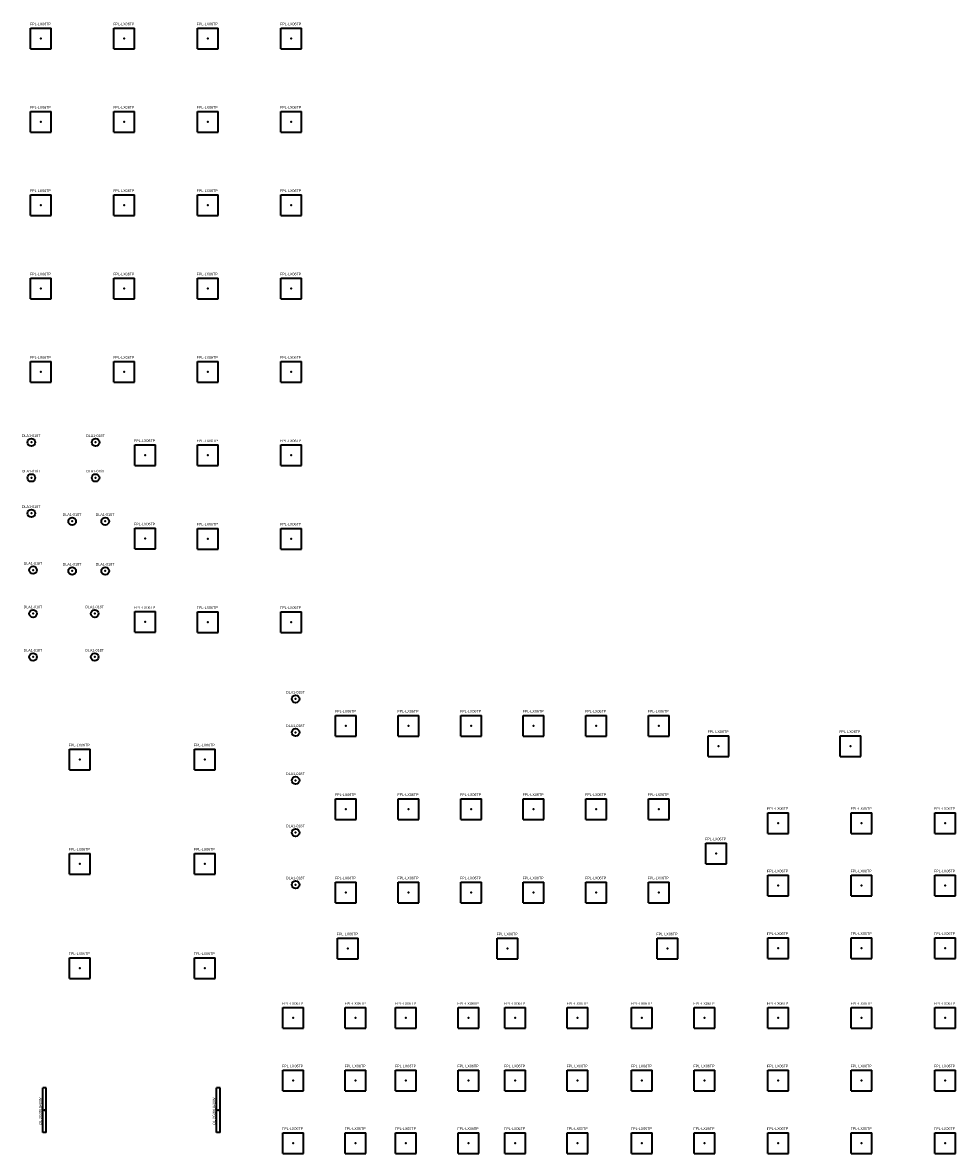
# Model space of a CAD drawing. Header units: millimetres. Extents: x 890656 to 1318430, y -176164 to -124367.
# Tile 7 of 10: x 1144803 to 1171644, y -174831 to -142280. Entities that reach past the tile are written whole.
import ezdxf
from ezdxf.enums import TextEntityAlignment as Align

# ---------------------------------------------------------------- set-up
doc = ezdxf.new("R2010")
doc.units = ezdxf.units.MM
for name, color, linetype, lineweight in [('BuildingDesign - Svítidla', 150, 'Continuous', 35), ('QL popis', 150, 'Continuous', 35), ('QL svítidla', 150, 'Continuous', 35)]:
    doc.layers.add(name, color=color, linetype=linetype, lineweight=lineweight)
doc.styles.get("Standard").update_dxf_attribs({"font": 'arial.ttf'})

# ---------------------------------------------------------------- blocks, each defined once
blk = doc.blocks.new('RECTANGLE')
at = {"layer": 'QL svítidla', "linetype": 'Continuous'}
for p, q in [((-5, 5), (5, 5)), ((-5, -5), (5, -5))]:
    blk.add_line(p, q, dxfattribs=at)
at = {"layer": 'QL svítidla'}
for p, q in [((-5, -5), (-5, 5)), ((5, -5), (5, 5))]:
    blk.add_line(p, q, dxfattribs=at)
blk.add_point((0, 0), dxfattribs=at)
at = {"layer": 'QL popis', "flags": 8}
blk.add_attdef('POPIS', text='', height=1, dxfattribs=at).set_placement((-0.25, 6), align=Align.BOTTOM_CENTER)
at = {"layer": 'QL popis', "linetype": 'Continuous', "flags": 1}
blk.add_attdef('SVITIDLO', (0, 0), '', height=2, dxfattribs=at)
blk = doc.blocks.new('CIRCLE')
at = {"layer": 'QL svítidla'}
blk.add_circle((0, 0), 5, dxfattribs=at)
blk.add_point((0, 0), dxfattribs=at)
at = {"layer": 'QL popis', "flags": 8}
blk.add_attdef('POPIS', text='', height=1, dxfattribs=at).set_placement((-0.25, 6), align=Align.BOTTOM_CENTER)
at = {"layer": 'QL popis', "linetype": 'Continuous', "flags": 1}
blk.add_attdef('SVITIDLO', (0, 0), '', height=2, dxfattribs=at)

msp = doc.modelspace()

# ---------------------------------------------------------------- block references
at = {"layer": 'BuildingDesign - Svítidla'}
ref = msp.add_blockref('RECTANGLE', (1145329, -142736, 3150), dxfattribs=dict(at, xscale=59.5, yscale=59.5))
ref.add_attrib('POPIS', 'FPL-LX06TP', dxfattribs={"layer": 'QL popis', "height": 75, "flags": 8}).set_placement((1145315, -142379, 3150), align=Align.BOTTOM_CENTER)
ref = msp.add_blockref('RECTANGLE', (1147729, -142736, 3150), dxfattribs=dict(at, xscale=59.5, yscale=59.5))
ref.add_attrib('POPIS', 'FPL-LX06TP', dxfattribs={"layer": 'QL popis', "height": 75, "flags": 8}).set_placement((1147715, -142379, 3150), align=Align.BOTTOM_CENTER)
ref = msp.add_blockref('RECTANGLE', (1150129, -142736, 3150), dxfattribs=dict(at, xscale=59.5, yscale=59.5))
ref.add_attrib('POPIS', 'FPL-LX06TP', dxfattribs={"layer": 'QL popis', "height": 75, "flags": 8}).set_placement((1150115, -142379, 3150), align=Align.BOTTOM_CENTER)
ref = msp.add_blockref('RECTANGLE', (1152529, -142736, 3150), dxfattribs=dict(at, xscale=59.5, yscale=59.5))
ref.add_attrib('POPIS', 'FPL-LX06TP', dxfattribs={"layer": 'QL popis', "height": 75, "flags": 8}).set_placement((1152515, -142379, 3150), align=Align.BOTTOM_CENTER)
ref = msp.add_blockref('RECTANGLE', (1145329, -145136, 3150), dxfattribs=dict(at, xscale=59.5, yscale=59.5))
ref.add_attrib('POPIS', 'FPL-LX06TP', dxfattribs={"layer": 'QL popis', "height": 75, "flags": 8}).set_placement((1145315, -144779, 3150), align=Align.BOTTOM_CENTER)
ref = msp.add_blockref('RECTANGLE', (1147729, -145136, 3150), dxfattribs=dict(at, xscale=59.5, yscale=59.5))
ref.add_attrib('POPIS', 'FPL-LX06TP', dxfattribs={"layer": 'QL popis', "height": 75, "flags": 8}).set_placement((1147715, -144779, 3150), align=Align.BOTTOM_CENTER)
ref = msp.add_blockref('RECTANGLE', (1150129, -145136, 3150), dxfattribs=dict(at, xscale=59.5, yscale=59.5))
ref.add_attrib('POPIS', 'FPL-LX06TP', dxfattribs={"layer": 'QL popis', "height": 75, "flags": 8}).set_placement((1150115, -144779, 3150), align=Align.BOTTOM_CENTER)
ref = msp.add_blockref('RECTANGLE', (1152529, -145136, 3150), dxfattribs=dict(at, xscale=59.5, yscale=59.5))
ref.add_attrib('POPIS', 'FPL-LX06TP', dxfattribs={"layer": 'QL popis', "height": 75, "flags": 8}).set_placement((1152515, -144779, 3150), align=Align.BOTTOM_CENTER)
ref = msp.add_blockref('RECTANGLE', (1145329, -147536, 3150), dxfattribs=dict(at, xscale=59.5, yscale=59.5))
ref.add_attrib('POPIS', 'FPL-LX06TP', dxfattribs={"layer": 'QL popis', "height": 75, "flags": 8}).set_placement((1145315, -147179, 3150), align=Align.BOTTOM_CENTER)
ref = msp.add_blockref('RECTANGLE', (1147729, -147536, 3150), dxfattribs=dict(at, xscale=59.5, yscale=59.5))
ref.add_attrib('POPIS', 'FPL-LX06TP', dxfattribs={"layer": 'QL popis', "height": 75, "flags": 8}).set_placement((1147715, -147179, 3150), align=Align.BOTTOM_CENTER)
ref = msp.add_blockref('RECTANGLE', (1150129, -147536, 3150), dxfattribs=dict(at, xscale=59.5, yscale=59.5))
ref.add_attrib('POPIS', 'FPL-LX06TP', dxfattribs={"layer": 'QL popis', "height": 75, "flags": 8}).set_placement((1150115, -147179, 3150), align=Align.BOTTOM_CENTER)
ref = msp.add_blockref('RECTANGLE', (1152529, -147536, 3150), dxfattribs=dict(at, xscale=59.5, yscale=59.5))
ref.add_attrib('POPIS', 'FPL-LX06TP', dxfattribs={"layer": 'QL popis', "height": 75, "flags": 8}).set_placement((1152515, -147179, 3150), align=Align.BOTTOM_CENTER)
ref = msp.add_blockref('RECTANGLE', (1145329, -149936, 3150), dxfattribs=dict(at, xscale=59.5, yscale=59.5))
ref.add_attrib('POPIS', 'FPL-LX06TP', dxfattribs={"layer": 'QL popis', "height": 75, "flags": 8}).set_placement((1145315, -149579, 3150), align=Align.BOTTOM_CENTER)
ref = msp.add_blockref('RECTANGLE', (1147729, -149936, 3150), dxfattribs=dict(at, xscale=59.5, yscale=59.5))
ref.add_attrib('POPIS', 'FPL-LX06TP', dxfattribs={"layer": 'QL popis', "height": 75, "flags": 8}).set_placement((1147715, -149579, 3150), align=Align.BOTTOM_CENTER)
ref = msp.add_blockref('RECTANGLE', (1150129, -149936, 3150), dxfattribs=dict(at, xscale=59.5, yscale=59.5))
ref.add_attrib('POPIS', 'FPL-LX06TP', dxfattribs={"layer": 'QL popis', "height": 75, "flags": 8}).set_placement((1150115, -149579, 3150), align=Align.BOTTOM_CENTER)
ref = msp.add_blockref('RECTANGLE', (1152529, -149936, 3150), dxfattribs=dict(at, xscale=59.5, yscale=59.5))
ref.add_attrib('POPIS', 'FPL-LX06TP', dxfattribs={"layer": 'QL popis', "height": 75, "flags": 8}).set_placement((1152515, -149579, 3150), align=Align.BOTTOM_CENTER)
ref = msp.add_blockref('RECTANGLE', (1145329, -152336, 3150), dxfattribs=dict(at, xscale=59.5, yscale=59.5))
ref.add_attrib('POPIS', 'FPL-LX06TP', dxfattribs={"layer": 'QL popis', "height": 75, "flags": 8}).set_placement((1145315, -151979, 3150), align=Align.BOTTOM_CENTER)
ref = msp.add_blockref('RECTANGLE', (1147729, -152336, 3150), dxfattribs=dict(at, xscale=59.5, yscale=59.5))
ref.add_attrib('POPIS', 'FPL-LX06TP', dxfattribs={"layer": 'QL popis', "height": 75, "flags": 8}).set_placement((1147715, -151979, 3150), align=Align.BOTTOM_CENTER)
ref = msp.add_blockref('RECTANGLE', (1150129, -152336, 3150), dxfattribs=dict(at, xscale=59.5, yscale=59.5))
ref.add_attrib('POPIS', 'FPL-LX06TP', dxfattribs={"layer": 'QL popis', "height": 75, "flags": 8}).set_placement((1150115, -151979, 3150), align=Align.BOTTOM_CENTER)
ref = msp.add_blockref('RECTANGLE', (1152529, -152336, 3150), dxfattribs=dict(at, xscale=59.5, yscale=59.5))
ref.add_attrib('POPIS', 'FPL-LX06TP', dxfattribs={"layer": 'QL popis', "height": 75, "flags": 8}).set_placement((1152515, -151979, 3150), align=Align.BOTTOM_CENTER)
ref = msp.add_blockref('CIRCLE', (1145054, -154362, 3450), dxfattribs=dict(at, xscale=22, yscale=22))
ref.add_attrib('POPIS', 'DLA1-018T', dxfattribs={"layer": 'QL popis', "height": 75, "flags": 8}).set_placement((1145049, -154230, 3450), align=Align.BOTTOM_CENTER)
ref = msp.add_blockref('CIRCLE', (1146904, -154362, 3450), dxfattribs=dict(at, xscale=22, yscale=22))
ref.add_attrib('POPIS', 'DLA1-018T', dxfattribs={"layer": 'QL popis', "height": 75, "flags": 8}).set_placement((1146899, -154230, 3450), align=Align.BOTTOM_CENTER)
ref = msp.add_blockref('RECTANGLE', (1148327, -154734, 3150), dxfattribs=dict(at, xscale=59.5, yscale=59.5))
ref.add_attrib('POPIS', 'FPL-LX06TP', dxfattribs={"layer": 'QL popis', "height": 75, "flags": 8}).set_placement((1148312, -154377, 3150), align=Align.BOTTOM_CENTER)
ref = msp.add_blockref('RECTANGLE', (1150129, -154736, 3150), dxfattribs=dict(at, xscale=59.5, yscale=59.5))
ref.add_attrib('POPIS', 'FPL-LX06TP', dxfattribs={"layer": 'QL popis', "height": 75, "flags": 8}).set_placement((1150115, -154379, 3150), align=Align.BOTTOM_CENTER)
ref = msp.add_blockref('RECTANGLE', (1152529, -154736, 3150), dxfattribs=dict(at, xscale=59.5, yscale=59.5))
ref.add_attrib('POPIS', 'FPL-LX06TP', dxfattribs={"layer": 'QL popis', "height": 75, "flags": 8}).set_placement((1152515, -154379, 3150), align=Align.BOTTOM_CENTER)
ref = msp.add_blockref('CIRCLE', (1145054, -155384, 3450), dxfattribs=dict(at, xscale=22, yscale=22))
ref.add_attrib('POPIS', 'DLA1-018T', dxfattribs={"layer": 'QL popis', "height": 75, "flags": 8}).set_placement((1145049, -155252, 3450), align=Align.BOTTOM_CENTER)
ref = msp.add_blockref('CIRCLE', (1146904, -155384, 3450), dxfattribs=dict(at, xscale=22, yscale=22))
ref.add_attrib('POPIS', 'DLA1-018T', dxfattribs={"layer": 'QL popis', "height": 75, "flags": 8}).set_placement((1146899, -155252, 3450), align=Align.BOTTOM_CENTER)
ref = msp.add_blockref('CIRCLE', (1145054, -156406, 3450), dxfattribs=dict(at, xscale=22, yscale=22))
ref.add_attrib('POPIS', 'DLA1-018T', dxfattribs={"layer": 'QL popis', "height": 75, "flags": 8}).set_placement((1145049, -156274, 3450), align=Align.BOTTOM_CENTER)
ref = msp.add_blockref('CIRCLE', (1146229, -156634, 3450), dxfattribs=dict(at, xscale=22, yscale=22))
ref.add_attrib('POPIS', 'DLA1-018T', dxfattribs={"layer": 'QL popis', "height": 75, "flags": 8}).set_placement((1146224, -156502, 3450), align=Align.BOTTOM_CENTER)
ref = msp.add_blockref('CIRCLE', (1147179, -156634, 3450), dxfattribs=dict(at, xscale=22, yscale=22))
ref.add_attrib('POPIS', 'DLA1-018T', dxfattribs={"layer": 'QL popis', "height": 75, "flags": 8}).set_placement((1147174, -156502, 3450), align=Align.BOTTOM_CENTER)
ref = msp.add_blockref('RECTANGLE', (1148327, -157134, 3150), dxfattribs=dict(at, xscale=59.5, yscale=59.5))
ref.add_attrib('POPIS', 'FPL-LX06TP', dxfattribs={"layer": 'QL popis', "height": 75, "flags": 8}).set_placement((1148312, -156777, 3150), align=Align.BOTTOM_CENTER)
ref = msp.add_blockref('RECTANGLE', (1150129, -157136, 3150), dxfattribs=dict(at, xscale=59.5, yscale=59.5))
ref.add_attrib('POPIS', 'FPL-LX06TP', dxfattribs={"layer": 'QL popis', "height": 75, "flags": 8}).set_placement((1150115, -156779, 3150), align=Align.BOTTOM_CENTER)
ref = msp.add_blockref('RECTANGLE', (1152529, -157136, 3150), dxfattribs=dict(at, xscale=59.5, yscale=59.5))
ref.add_attrib('POPIS', 'FPL-LX06TP', dxfattribs={"layer": 'QL popis', "height": 75, "flags": 8}).set_placement((1152515, -156779, 3150), align=Align.BOTTOM_CENTER)
ref = msp.add_blockref('CIRCLE', (1145104, -158041, 3450), dxfattribs=dict(at, xscale=22, yscale=22))
ref.add_attrib('POPIS', 'DLA1-018T', dxfattribs={"layer": 'QL popis', "height": 75, "flags": 8}).set_placement((1145099, -157909, 3450), align=Align.BOTTOM_CENTER)
ref = msp.add_blockref('CIRCLE', (1146229, -158066, 3450), dxfattribs=dict(at, xscale=22, yscale=22))
ref.add_attrib('POPIS', 'DLA1-018T', dxfattribs={"layer": 'QL popis', "height": 75, "flags": 8}).set_placement((1146224, -157934, 3450), align=Align.BOTTOM_CENTER)
ref = msp.add_blockref('CIRCLE', (1147179, -158066, 3450), dxfattribs=dict(at, xscale=22, yscale=22))
ref.add_attrib('POPIS', 'DLA1-018T', dxfattribs={"layer": 'QL popis', "height": 75, "flags": 8}).set_placement((1147174, -157934, 3450), align=Align.BOTTOM_CENTER)
ref = msp.add_blockref('CIRCLE', (1145104, -159291, 3450), dxfattribs=dict(at, xscale=22, yscale=22))
ref.add_attrib('POPIS', 'DLA1-018T', dxfattribs={"layer": 'QL popis', "height": 75, "flags": 8}).set_placement((1145099, -159159, 3450), align=Align.BOTTOM_CENTER)
ref = msp.add_blockref('CIRCLE', (1146879, -159291, 3450), dxfattribs=dict(at, xscale=22, yscale=22))
ref.add_attrib('POPIS', 'DLA1-018T', dxfattribs={"layer": 'QL popis', "height": 75, "flags": 8}).set_placement((1146874, -159159, 3450), align=Align.BOTTOM_CENTER)
ref = msp.add_blockref('RECTANGLE', (1148327, -159534, 3150), dxfattribs=dict(at, xscale=59.5, yscale=59.5))
ref.add_attrib('POPIS', 'FPL-LX06TP', dxfattribs={"layer": 'QL popis', "height": 75, "flags": 8}).set_placement((1148312, -159177, 3150), align=Align.BOTTOM_CENTER)
ref = msp.add_blockref('RECTANGLE', (1150129, -159536, 3150), dxfattribs=dict(at, xscale=59.5, yscale=59.5))
ref.add_attrib('POPIS', 'FPL-LX06TP', dxfattribs={"layer": 'QL popis', "height": 75, "flags": 8}).set_placement((1150115, -159179, 3150), align=Align.BOTTOM_CENTER)
ref = msp.add_blockref('RECTANGLE', (1152529, -159536, 3150), dxfattribs=dict(at, xscale=59.5, yscale=59.5))
ref.add_attrib('POPIS', 'FPL-LX06TP', dxfattribs={"layer": 'QL popis', "height": 75, "flags": 8}).set_placement((1152515, -159179, 3150), align=Align.BOTTOM_CENTER)
ref = msp.add_blockref('CIRCLE', (1145104, -160541, 3450), dxfattribs=dict(at, xscale=22, yscale=22))
ref.add_attrib('POPIS', 'DLA1-018T', dxfattribs={"layer": 'QL popis', "height": 75, "flags": 8}).set_placement((1145099, -160409, 3450), align=Align.BOTTOM_CENTER)
ref = msp.add_blockref('CIRCLE', (1146879, -160541, 3450), dxfattribs=dict(at, xscale=22, yscale=22))
ref.add_attrib('POPIS', 'DLA1-018T', dxfattribs={"layer": 'QL popis', "height": 75, "flags": 8}).set_placement((1146874, -160409, 3450), align=Align.BOTTOM_CENTER)
ref = msp.add_blockref('CIRCLE', (1152657, -161749, 3450), dxfattribs=dict(at, xscale=22, yscale=22))
ref.add_attrib('POPIS', 'DLA1-018T', dxfattribs={"layer": 'QL popis', "height": 75, "flags": 8}).set_placement((1152651, -161617, 3450), align=Align.BOTTOM_CENTER)
ref = msp.add_blockref('RECTANGLE', (1154107, -162521, 3450), dxfattribs=dict(at, xscale=59.5, yscale=59.5))
ref.add_attrib('POPIS', 'FPL-LX06TP', dxfattribs={"layer": 'QL popis', "height": 75, "flags": 8}).set_placement((1154092, -162164, 3450), align=Align.BOTTOM_CENTER)
ref = msp.add_blockref('RECTANGLE', (1155907, -162521, 3450), dxfattribs=dict(at, xscale=59.5, yscale=59.5))
ref.add_attrib('POPIS', 'FPL-LX06TP', dxfattribs={"layer": 'QL popis', "height": 75, "flags": 8}).set_placement((1155892, -162164, 3450), align=Align.BOTTOM_CENTER)
ref = msp.add_blockref('RECTANGLE', (1157707, -162521, 3450), dxfattribs=dict(at, xscale=59.5, yscale=59.5))
ref.add_attrib('POPIS', 'FPL-LX06TP', dxfattribs={"layer": 'QL popis', "height": 75, "flags": 8}).set_placement((1157692, -162164, 3450), align=Align.BOTTOM_CENTER)
ref = msp.add_blockref('RECTANGLE', (1159507, -162521, 3450), dxfattribs=dict(at, xscale=59.5, yscale=59.5))
ref.add_attrib('POPIS', 'FPL-LX06TP', dxfattribs={"layer": 'QL popis', "height": 75, "flags": 8}).set_placement((1159492, -162164, 3450), align=Align.BOTTOM_CENTER)
ref = msp.add_blockref('RECTANGLE', (1161307, -162521, 3450), dxfattribs=dict(at, xscale=59.5, yscale=59.5))
ref.add_attrib('POPIS', 'FPL-LX06TP', dxfattribs={"layer": 'QL popis', "height": 75, "flags": 8}).set_placement((1161292, -162164, 3450), align=Align.BOTTOM_CENTER)
ref = msp.add_blockref('RECTANGLE', (1163107, -162521, 3450), dxfattribs=dict(at, xscale=59.5, yscale=59.5))
ref.add_attrib('POPIS', 'FPL-LX06TP', dxfattribs={"layer": 'QL popis', "height": 75, "flags": 8}).set_placement((1163092, -162164, 3450), align=Align.BOTTOM_CENTER)
ref = msp.add_blockref('CIRCLE', (1152657, -162714, 3450), dxfattribs=dict(at, xscale=22, yscale=22))
ref.add_attrib('POPIS', 'DLA1-018T', dxfattribs={"layer": 'QL popis', "height": 75, "flags": 8}).set_placement((1152651, -162582, 3450), align=Align.BOTTOM_CENTER)
ref = msp.add_blockref('RECTANGLE', (1164832, -163109, 3450), dxfattribs=dict(at, xscale=59.5, yscale=59.5))
ref.add_attrib('POPIS', 'FPL-LX06TP', dxfattribs={"layer": 'QL popis', "height": 75, "flags": 8}).set_placement((1164817, -162752, 3450), align=Align.BOTTOM_CENTER)
ref = msp.add_blockref('RECTANGLE', (1168622, -163109, 3450), dxfattribs=dict(at, xscale=59.5, yscale=59.5))
ref.add_attrib('POPIS', 'FPL-LX06TP', dxfattribs={"layer": 'QL popis', "height": 75, "flags": 8}).set_placement((1168607, -162752, 3450), align=Align.BOTTOM_CENTER)
ref = msp.add_blockref('RECTANGLE', (1146447, -163496, 1450), dxfattribs=dict(at, xscale=59.5, yscale=59.5))
ref.add_attrib('POPIS', 'FPL-LX06TP', dxfattribs={"layer": 'QL popis', "height": 75, "flags": 8}).set_placement((1146432, -163139, 1450), align=Align.BOTTOM_CENTER)
ref = msp.add_blockref('RECTANGLE', (1150047, -163496, 1450), dxfattribs=dict(at, xscale=59.5, yscale=59.5))
ref.add_attrib('POPIS', 'FPL-LX06TP', dxfattribs={"layer": 'QL popis', "height": 75, "flags": 8}).set_placement((1150032, -163139, 1450), align=Align.BOTTOM_CENTER)
ref = msp.add_blockref('CIRCLE', (1152657, -164096, 3450), dxfattribs=dict(at, xscale=22, yscale=22))
ref.add_attrib('POPIS', 'DLA1-018T', dxfattribs={"layer": 'QL popis', "height": 75, "flags": 8}).set_placement((1152651, -163964, 3450), align=Align.BOTTOM_CENTER)
ref = msp.add_blockref('RECTANGLE', (1154107, -164921, 3450), dxfattribs=dict(at, xscale=59.5, yscale=59.5))
ref.add_attrib('POPIS', 'FPL-LX06TP', dxfattribs={"layer": 'QL popis', "height": 75, "flags": 8}).set_placement((1154092, -164564, 3450), align=Align.BOTTOM_CENTER)
ref = msp.add_blockref('RECTANGLE', (1155907, -164921, 3450), dxfattribs=dict(at, xscale=59.5, yscale=59.5))
ref.add_attrib('POPIS', 'FPL-LX06TP', dxfattribs={"layer": 'QL popis', "height": 75, "flags": 8}).set_placement((1155892, -164564, 3450), align=Align.BOTTOM_CENTER)
ref = msp.add_blockref('RECTANGLE', (1157707, -164921, 3450), dxfattribs=dict(at, xscale=59.5, yscale=59.5))
ref.add_attrib('POPIS', 'FPL-LX06TP', dxfattribs={"layer": 'QL popis', "height": 75, "flags": 8}).set_placement((1157692, -164564, 3450), align=Align.BOTTOM_CENTER)
ref = msp.add_blockref('RECTANGLE', (1159507, -164921, 3450), dxfattribs=dict(at, xscale=59.5, yscale=59.5))
ref.add_attrib('POPIS', 'FPL-LX06TP', dxfattribs={"layer": 'QL popis', "height": 75, "flags": 8}).set_placement((1159492, -164564, 3450), align=Align.BOTTOM_CENTER)
ref = msp.add_blockref('RECTANGLE', (1161307, -164921, 3450), dxfattribs=dict(at, xscale=59.5, yscale=59.5))
ref.add_attrib('POPIS', 'FPL-LX06TP', dxfattribs={"layer": 'QL popis', "height": 75, "flags": 8}).set_placement((1161292, -164564, 3450), align=Align.BOTTOM_CENTER)
ref = msp.add_blockref('RECTANGLE', (1163107, -164921, 3450), dxfattribs=dict(at, xscale=59.5, yscale=59.5))
ref.add_attrib('POPIS', 'FPL-LX06TP', dxfattribs={"layer": 'QL popis', "height": 75, "flags": 8}).set_placement((1163092, -164564, 3450), align=Align.BOTTOM_CENTER)
ref = msp.add_blockref('RECTANGLE', (1166547, -165321, 3450), dxfattribs=dict(at, xscale=59.5, yscale=59.5))
ref.add_attrib('POPIS', 'FPL-LX06TP', dxfattribs={"layer": 'QL popis', "height": 75, "flags": 8}).set_placement((1166532, -164964, 3450), align=Align.BOTTOM_CENTER)
ref = msp.add_blockref('RECTANGLE', (1168947, -165321, 3450), dxfattribs=dict(at, xscale=59.5, yscale=59.5))
ref.add_attrib('POPIS', 'FPL-LX06TP', dxfattribs={"layer": 'QL popis', "height": 75, "flags": 8}).set_placement((1168932, -164964, 3450), align=Align.BOTTOM_CENTER)
ref = msp.add_blockref('RECTANGLE', (1171347, -165321, 3450), dxfattribs=dict(at, xscale=59.5, yscale=59.5))
ref.add_attrib('POPIS', 'FPL-LX06TP', dxfattribs={"layer": 'QL popis', "height": 75, "flags": 8}).set_placement((1171332, -164964, 3450), align=Align.BOTTOM_CENTER)
ref = msp.add_blockref('CIRCLE', (1152657, -165596, 3450), dxfattribs=dict(at, xscale=22, yscale=22))
ref.add_attrib('POPIS', 'DLA1-018T', dxfattribs={"layer": 'QL popis', "height": 75, "flags": 8}).set_placement((1152651, -165464, 3450), align=Align.BOTTOM_CENTER)
ref = msp.add_blockref('RECTANGLE', (1164759, -166196, 3450), dxfattribs=dict(at, xscale=59.5, yscale=59.5))
ref.add_attrib('POPIS', 'FPL-LX06TP', dxfattribs={"layer": 'QL popis', "height": 75, "flags": 8}).set_placement((1164745, -165839, 3450), align=Align.BOTTOM_CENTER)
ref = msp.add_blockref('RECTANGLE', (1146447, -166496, 1450), dxfattribs=dict(at, xscale=59.5, yscale=59.5))
ref.add_attrib('POPIS', 'FPL-LX06TP', dxfattribs={"layer": 'QL popis', "height": 75, "flags": 8}).set_placement((1146432, -166139, 1450), align=Align.BOTTOM_CENTER)
ref = msp.add_blockref('RECTANGLE', (1150047, -166496, 1450), dxfattribs=dict(at, xscale=59.5, yscale=59.5))
ref.add_attrib('POPIS', 'FPL-LX06TP', dxfattribs={"layer": 'QL popis', "height": 75, "flags": 8}).set_placement((1150032, -166139, 1450), align=Align.BOTTOM_CENTER)
ref = msp.add_blockref('RECTANGLE', (1166547, -167121, 3450), dxfattribs=dict(at, xscale=59.5, yscale=59.5))
ref.add_attrib('POPIS', 'FPL-LX06TP', dxfattribs={"layer": 'QL popis', "height": 75, "flags": 8}).set_placement((1166532, -166764, 3450), align=Align.BOTTOM_CENTER)
ref = msp.add_blockref('RECTANGLE', (1168947, -167121, 3450), dxfattribs=dict(at, xscale=59.5, yscale=59.5))
ref.add_attrib('POPIS', 'FPL-LX06TP', dxfattribs={"layer": 'QL popis', "height": 75, "flags": 8}).set_placement((1168932, -166764, 3450), align=Align.BOTTOM_CENTER)
ref = msp.add_blockref('RECTANGLE', (1171347, -167121, 3450), dxfattribs=dict(at, xscale=59.5, yscale=59.5))
ref.add_attrib('POPIS', 'FPL-LX06TP', dxfattribs={"layer": 'QL popis', "height": 75, "flags": 8}).set_placement((1171332, -166764, 3450), align=Align.BOTTOM_CENTER)
ref = msp.add_blockref('CIRCLE', (1152657, -167096, 3450), dxfattribs=dict(at, xscale=22, yscale=22))
ref.add_attrib('POPIS', 'DLA1-018T', dxfattribs={"layer": 'QL popis', "height": 75, "flags": 8}).set_placement((1152651, -166964, 3450), align=Align.BOTTOM_CENTER)
ref = msp.add_blockref('RECTANGLE', (1154107, -167321, 3450), dxfattribs=dict(at, xscale=59.5, yscale=59.5))
ref.add_attrib('POPIS', 'FPL-LX06TP', dxfattribs={"layer": 'QL popis', "height": 75, "flags": 8}).set_placement((1154092, -166964, 3450), align=Align.BOTTOM_CENTER)
ref = msp.add_blockref('RECTANGLE', (1155907, -167321, 3450), dxfattribs=dict(at, xscale=59.5, yscale=59.5))
ref.add_attrib('POPIS', 'FPL-LX06TP', dxfattribs={"layer": 'QL popis', "height": 75, "flags": 8}).set_placement((1155892, -166964, 3450), align=Align.BOTTOM_CENTER)
ref = msp.add_blockref('RECTANGLE', (1157707, -167321, 3450), dxfattribs=dict(at, xscale=59.5, yscale=59.5))
ref.add_attrib('POPIS', 'FPL-LX06TP', dxfattribs={"layer": 'QL popis', "height": 75, "flags": 8}).set_placement((1157692, -166964, 3450), align=Align.BOTTOM_CENTER)
ref = msp.add_blockref('RECTANGLE', (1159507, -167321, 3450), dxfattribs=dict(at, xscale=59.5, yscale=59.5))
ref.add_attrib('POPIS', 'FPL-LX06TP', dxfattribs={"layer": 'QL popis', "height": 75, "flags": 8}).set_placement((1159492, -166964, 3450), align=Align.BOTTOM_CENTER)
ref = msp.add_blockref('RECTANGLE', (1161307, -167321, 3450), dxfattribs=dict(at, xscale=59.5, yscale=59.5))
ref.add_attrib('POPIS', 'FPL-LX06TP', dxfattribs={"layer": 'QL popis', "height": 75, "flags": 8}).set_placement((1161292, -166964, 3450), align=Align.BOTTOM_CENTER)
ref = msp.add_blockref('RECTANGLE', (1163107, -167321, 3450), dxfattribs=dict(at, xscale=59.5, yscale=59.5))
ref.add_attrib('POPIS', 'FPL-LX06TP', dxfattribs={"layer": 'QL popis', "height": 75, "flags": 8}).set_placement((1163092, -166964, 3450), align=Align.BOTTOM_CENTER)
ref = msp.add_blockref('RECTANGLE', (1154159, -168934, 3450), dxfattribs=dict(at, xscale=59.5, yscale=59.5))
ref.add_attrib('POPIS', 'FPL-LX06TP', dxfattribs={"layer": 'QL popis', "height": 75, "flags": 8}).set_placement((1154145, -168577, 3450), align=Align.BOTTOM_CENTER)
ref = msp.add_blockref('RECTANGLE', (1158759, -168934, 3450), dxfattribs=dict(at, xscale=59.5, yscale=59.5))
ref.add_attrib('POPIS', 'FPL-LX06TP', dxfattribs={"layer": 'QL popis', "height": 75, "flags": 8}).set_placement((1158745, -168577, 3450), align=Align.BOTTOM_CENTER)
ref = msp.add_blockref('RECTANGLE', (1163359, -168934, 3450), dxfattribs=dict(at, xscale=59.5, yscale=59.5))
ref.add_attrib('POPIS', 'FPL-LX06TP', dxfattribs={"layer": 'QL popis', "height": 75, "flags": 8}).set_placement((1163345, -168577, 3450), align=Align.BOTTOM_CENTER)
ref = msp.add_blockref('RECTANGLE', (1166547, -168921, 3450), dxfattribs=dict(at, xscale=59.5, yscale=59.5))
ref.add_attrib('POPIS', 'FPL-LX06TP', dxfattribs={"layer": 'QL popis', "height": 75, "flags": 8}).set_placement((1166532, -168564, 3450), align=Align.BOTTOM_CENTER)
ref = msp.add_blockref('RECTANGLE', (1168947, -168921, 3450), dxfattribs=dict(at, xscale=59.5, yscale=59.5))
ref.add_attrib('POPIS', 'FPL-LX06TP', dxfattribs={"layer": 'QL popis', "height": 75, "flags": 8}).set_placement((1168932, -168564, 3450), align=Align.BOTTOM_CENTER)
ref = msp.add_blockref('RECTANGLE', (1171347, -168921, 3450), dxfattribs=dict(at, xscale=59.5, yscale=59.5))
ref.add_attrib('POPIS', 'FPL-LX06TP', dxfattribs={"layer": 'QL popis', "height": 75, "flags": 8}).set_placement((1171332, -168564, 3450), align=Align.BOTTOM_CENTER)
ref = msp.add_blockref('RECTANGLE', (1146447, -169496, 1450), dxfattribs=dict(at, xscale=59.5, yscale=59.5))
ref.add_attrib('POPIS', 'FPL-LX06TP', dxfattribs={"layer": 'QL popis', "height": 75, "flags": 8}).set_placement((1146432, -169139, 1450), align=Align.BOTTOM_CENTER)
ref = msp.add_blockref('RECTANGLE', (1150047, -169496, 1450), dxfattribs=dict(at, xscale=59.5, yscale=59.5))
ref.add_attrib('POPIS', 'FPL-LX06TP', dxfattribs={"layer": 'QL popis', "height": 75, "flags": 8}).set_placement((1150032, -169139, 1450), align=Align.BOTTOM_CENTER)
ref = msp.add_blockref('RECTANGLE', (1152584, -170934, 3450), dxfattribs=dict(at, xscale=59.5, yscale=59.5))
ref.add_attrib('POPIS', 'FPL-LX06TP', dxfattribs={"layer": 'QL popis', "height": 75, "flags": 8}).set_placement((1152570, -170577, 3450), align=Align.BOTTOM_CENTER)
ref = msp.add_blockref('RECTANGLE', (1154384, -170934, 3450), dxfattribs=dict(at, xscale=59.5, yscale=59.5))
ref.add_attrib('POPIS', 'FPL-LX06TP', dxfattribs={"layer": 'QL popis', "height": 75, "flags": 8}).set_placement((1154370, -170577, 3450), align=Align.BOTTOM_CENTER)
ref = msp.add_blockref('RECTANGLE', (1155834, -170934, 3450), dxfattribs=dict(at, xscale=59.5, yscale=59.5))
ref.add_attrib('POPIS', 'FPL-LX06TP', dxfattribs={"layer": 'QL popis', "height": 75, "flags": 8}).set_placement((1155820, -170577, 3450), align=Align.BOTTOM_CENTER)
ref = msp.add_blockref('RECTANGLE', (1157634, -170934, 3450), dxfattribs=dict(at, xscale=59.5, yscale=59.5))
ref.add_attrib('POPIS', 'FPL-LX06TP', dxfattribs={"layer": 'QL popis', "height": 75, "flags": 8}).set_placement((1157620, -170577, 3450), align=Align.BOTTOM_CENTER)
ref = msp.add_blockref('RECTANGLE', (1158974, -170934, 3450), dxfattribs=dict(at, xscale=59.5, yscale=59.5))
ref.add_attrib('POPIS', 'FPL-LX06TP', dxfattribs={"layer": 'QL popis', "height": 75, "flags": 8}).set_placement((1158960, -170577, 3450), align=Align.BOTTOM_CENTER)
ref = msp.add_blockref('RECTANGLE', (1160774, -170934, 3450), dxfattribs=dict(at, xscale=59.5, yscale=59.5))
ref.add_attrib('POPIS', 'FPL-LX06TP', dxfattribs={"layer": 'QL popis', "height": 75, "flags": 8}).set_placement((1160760, -170577, 3450), align=Align.BOTTOM_CENTER)
ref = msp.add_blockref('RECTANGLE', (1162624, -170934, 3450), dxfattribs=dict(at, xscale=59.5, yscale=59.5))
ref.add_attrib('POPIS', 'FPL-LX06TP', dxfattribs={"layer": 'QL popis', "height": 75, "flags": 8}).set_placement((1162610, -170577, 3450), align=Align.BOTTOM_CENTER)
ref = msp.add_blockref('RECTANGLE', (1164424, -170934, 3450), dxfattribs=dict(at, xscale=59.5, yscale=59.5))
ref.add_attrib('POPIS', 'FPL-LX06TP', dxfattribs={"layer": 'QL popis', "height": 75, "flags": 8}).set_placement((1164410, -170577, 3450), align=Align.BOTTOM_CENTER)
ref = msp.add_blockref('RECTANGLE', (1166547, -170934, 3450), dxfattribs=dict(at, xscale=59.5, yscale=59.5))
ref.add_attrib('POPIS', 'FPL-LX06TP', dxfattribs={"layer": 'QL popis', "height": 75, "flags": 8}).set_placement((1166532, -170577, 3450), align=Align.BOTTOM_CENTER)
ref = msp.add_blockref('RECTANGLE', (1168947, -170934, 3450), dxfattribs=dict(at, xscale=59.5, yscale=59.5))
ref.add_attrib('POPIS', 'FPL-LX06TP', dxfattribs={"layer": 'QL popis', "height": 75, "flags": 8}).set_placement((1168932, -170577, 3450), align=Align.BOTTOM_CENTER)
ref = msp.add_blockref('RECTANGLE', (1171347, -170934, 3450), dxfattribs=dict(at, xscale=59.5, yscale=59.5))
ref.add_attrib('POPIS', 'FPL-LX06TP', dxfattribs={"layer": 'QL popis', "height": 75, "flags": 8}).set_placement((1171332, -170577, 3450), align=Align.BOTTOM_CENTER)
ref = msp.add_blockref('RECTANGLE', (1152584, -172734, 3450), dxfattribs=dict(at, xscale=59.5, yscale=59.5))
ref.add_attrib('POPIS', 'FPL-LX06TP', dxfattribs={"layer": 'QL popis', "height": 75, "flags": 8}).set_placement((1152570, -172377, 3450), align=Align.BOTTOM_CENTER)
ref = msp.add_blockref('RECTANGLE', (1154384, -172734, 3450), dxfattribs=dict(at, xscale=59.5, yscale=59.5))
ref.add_attrib('POPIS', 'FPL-LX06TP', dxfattribs={"layer": 'QL popis', "height": 75, "flags": 8}).set_placement((1154370, -172377, 3450), align=Align.BOTTOM_CENTER)
ref = msp.add_blockref('RECTANGLE', (1155834, -172734, 3450), dxfattribs=dict(at, xscale=59.5, yscale=59.5))
ref.add_attrib('POPIS', 'FPL-LX06TP', dxfattribs={"layer": 'QL popis', "height": 75, "flags": 8}).set_placement((1155820, -172377, 3450), align=Align.BOTTOM_CENTER)
ref = msp.add_blockref('RECTANGLE', (1157634, -172734, 3450), dxfattribs=dict(at, xscale=59.5, yscale=59.5))
ref.add_attrib('POPIS', 'FPL-LX06TP', dxfattribs={"layer": 'QL popis', "height": 75, "flags": 8}).set_placement((1157620, -172377, 3450), align=Align.BOTTOM_CENTER)
ref = msp.add_blockref('RECTANGLE', (1158974, -172734, 3450), dxfattribs=dict(at, xscale=59.5, yscale=59.5))
ref.add_attrib('POPIS', 'FPL-LX06TP', dxfattribs={"layer": 'QL popis', "height": 75, "flags": 8}).set_placement((1158960, -172377, 3450), align=Align.BOTTOM_CENTER)
ref = msp.add_blockref('RECTANGLE', (1160774, -172734, 3450), dxfattribs=dict(at, xscale=59.5, yscale=59.5))
ref.add_attrib('POPIS', 'FPL-LX06TP', dxfattribs={"layer": 'QL popis', "height": 75, "flags": 8}).set_placement((1160760, -172377, 3450), align=Align.BOTTOM_CENTER)
ref = msp.add_blockref('RECTANGLE', (1162624, -172734, 3450), dxfattribs=dict(at, xscale=59.5, yscale=59.5))
ref.add_attrib('POPIS', 'FPL-LX06TP', dxfattribs={"layer": 'QL popis', "height": 75, "flags": 8}).set_placement((1162610, -172377, 3450), align=Align.BOTTOM_CENTER)
ref = msp.add_blockref('RECTANGLE', (1164424, -172734, 3450), dxfattribs=dict(at, xscale=59.5, yscale=59.5))
ref.add_attrib('POPIS', 'FPL-LX06TP', dxfattribs={"layer": 'QL popis', "height": 75, "flags": 8}).set_placement((1164410, -172377, 3450), align=Align.BOTTOM_CENTER)
ref = msp.add_blockref('RECTANGLE', (1166547, -172734, 3450), dxfattribs=dict(at, xscale=59.5, yscale=59.5))
ref.add_attrib('POPIS', 'FPL-LX06TP', dxfattribs={"layer": 'QL popis', "height": 75, "flags": 8}).set_placement((1166532, -172377, 3450), align=Align.BOTTOM_CENTER)
ref = msp.add_blockref('RECTANGLE', (1168947, -172734, 3450), dxfattribs=dict(at, xscale=59.5, yscale=59.5))
ref.add_attrib('POPIS', 'FPL-LX06TP', dxfattribs={"layer": 'QL popis', "height": 75, "flags": 8}).set_placement((1168932, -172377, 3450), align=Align.BOTTOM_CENTER)
ref = msp.add_blockref('RECTANGLE', (1171347, -172734, 3450), dxfattribs=dict(at, xscale=59.5, yscale=59.5))
ref.add_attrib('POPIS', 'FPL-LX06TP', dxfattribs={"layer": 'QL popis', "height": 75, "flags": 8}).set_placement((1171332, -172377, 3450), align=Align.BOTTOM_CENTER)
ref = msp.add_blockref('RECTANGLE', (1145434, -173586, 2910), dxfattribs=dict(at, xscale=128, yscale=10, rotation=89.99999999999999))
ref.add_attrib('POPIS', 'QL 2G30L840/W', dxfattribs={"layer": 'QL popis', "height": 75, "rotation": 90, "flags": 8}).set_placement((1145374, -173618, 2910), align=Align.BOTTOM_CENTER)
ref = msp.add_blockref('RECTANGLE', (1150434, -173586, 2910), dxfattribs=dict(at, xscale=128, yscale=10, rotation=89.99999999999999))
ref.add_attrib('POPIS', 'QL 2G30L840/W', dxfattribs={"layer": 'QL popis', "height": 75, "rotation": 90, "flags": 8}).set_placement((1150374, -173618, 2910), align=Align.BOTTOM_CENTER)
ref = msp.add_blockref('RECTANGLE', (1152584, -174534, 3450), dxfattribs=dict(at, xscale=59.5, yscale=59.5))
ref.add_attrib('POPIS', 'FPL-LX06TP', dxfattribs={"layer": 'QL popis', "height": 75, "flags": 8}).set_placement((1152570, -174177, 3450), align=Align.BOTTOM_CENTER)
ref = msp.add_blockref('RECTANGLE', (1154384, -174534, 3450), dxfattribs=dict(at, xscale=59.5, yscale=59.5))
ref.add_attrib('POPIS', 'FPL-LX06TP', dxfattribs={"layer": 'QL popis', "height": 75, "flags": 8}).set_placement((1154370, -174177, 3450), align=Align.BOTTOM_CENTER)
ref = msp.add_blockref('RECTANGLE', (1155834, -174534, 3450), dxfattribs=dict(at, xscale=59.5, yscale=59.5))
ref.add_attrib('POPIS', 'FPL-LX06TP', dxfattribs={"layer": 'QL popis', "height": 75, "flags": 8}).set_placement((1155820, -174177, 3450), align=Align.BOTTOM_CENTER)
ref = msp.add_blockref('RECTANGLE', (1157634, -174534, 3450), dxfattribs=dict(at, xscale=59.5, yscale=59.5))
ref.add_attrib('POPIS', 'FPL-LX06TP', dxfattribs={"layer": 'QL popis', "height": 75, "flags": 8}).set_placement((1157620, -174177, 3450), align=Align.BOTTOM_CENTER)
ref = msp.add_blockref('RECTANGLE', (1158974, -174534, 3450), dxfattribs=dict(at, xscale=59.5, yscale=59.5))
ref.add_attrib('POPIS', 'FPL-LX06TP', dxfattribs={"layer": 'QL popis', "height": 75, "flags": 8}).set_placement((1158960, -174177, 3450), align=Align.BOTTOM_CENTER)
ref = msp.add_blockref('RECTANGLE', (1160774, -174534, 3450), dxfattribs=dict(at, xscale=59.5, yscale=59.5))
ref.add_attrib('POPIS', 'FPL-LX06TP', dxfattribs={"layer": 'QL popis', "height": 75, "flags": 8}).set_placement((1160760, -174177, 3450), align=Align.BOTTOM_CENTER)
ref = msp.add_blockref('RECTANGLE', (1162624, -174534, 3450), dxfattribs=dict(at, xscale=59.5, yscale=59.5))
ref.add_attrib('POPIS', 'FPL-LX06TP', dxfattribs={"layer": 'QL popis', "height": 75, "flags": 8}).set_placement((1162610, -174177, 3450), align=Align.BOTTOM_CENTER)
ref = msp.add_blockref('RECTANGLE', (1164424, -174534, 3450), dxfattribs=dict(at, xscale=59.5, yscale=59.5))
ref.add_attrib('POPIS', 'FPL-LX06TP', dxfattribs={"layer": 'QL popis', "height": 75, "flags": 8}).set_placement((1164410, -174177, 3450), align=Align.BOTTOM_CENTER)
ref = msp.add_blockref('RECTANGLE', (1166547, -174534, 3450), dxfattribs=dict(at, xscale=59.5, yscale=59.5))
ref.add_attrib('POPIS', 'FPL-LX06TP', dxfattribs={"layer": 'QL popis', "height": 75, "flags": 8}).set_placement((1166532, -174177, 3450), align=Align.BOTTOM_CENTER)
ref = msp.add_blockref('RECTANGLE', (1168947, -174534, 3450), dxfattribs=dict(at, xscale=59.5, yscale=59.5))
ref.add_attrib('POPIS', 'FPL-LX06TP', dxfattribs={"layer": 'QL popis', "height": 75, "flags": 8}).set_placement((1168932, -174177, 3450), align=Align.BOTTOM_CENTER)
ref = msp.add_blockref('RECTANGLE', (1171347, -174534, 3450), dxfattribs=dict(at, xscale=59.5, yscale=59.5))
ref.add_attrib('POPIS', 'FPL-LX06TP', dxfattribs={"layer": 'QL popis', "height": 75, "flags": 8}).set_placement((1171332, -174177, 3450), align=Align.BOTTOM_CENTER)

doc.saveas('drawing.dxf')
